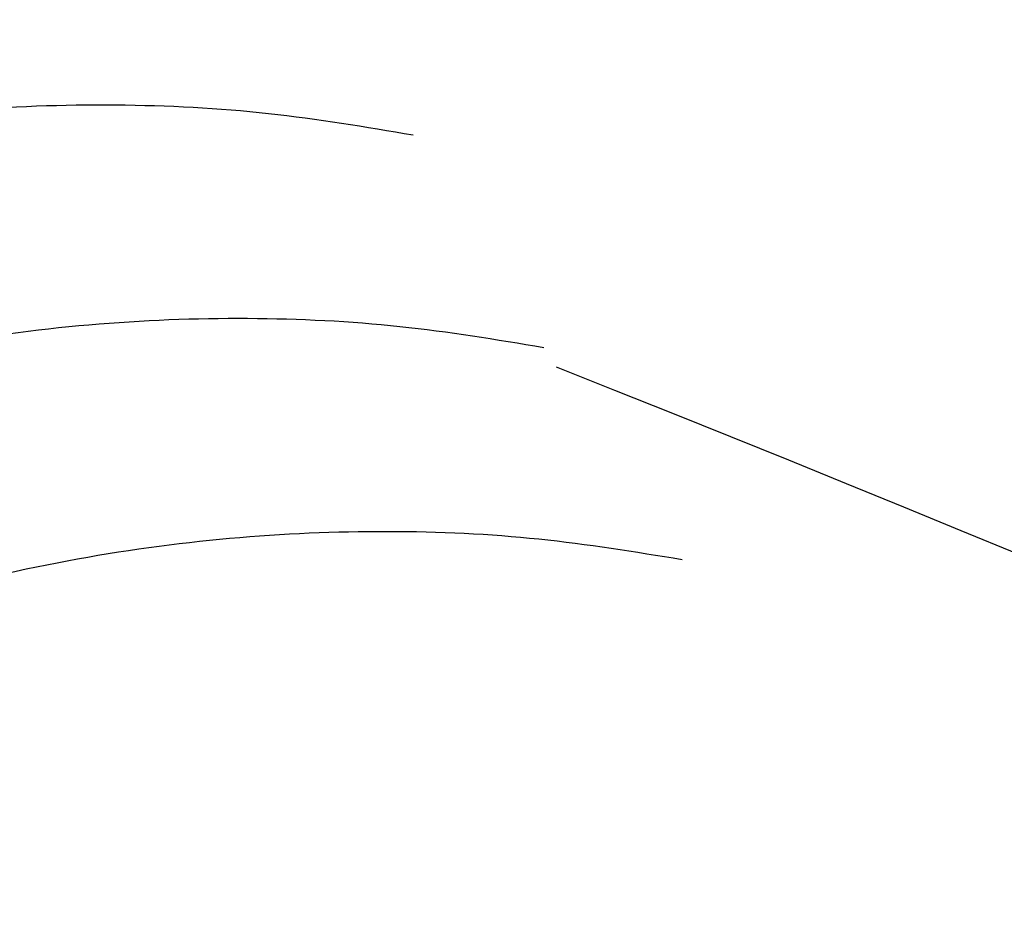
# Model space of a CAD drawing. Header units: millimetres. Extents: x -503 to 503, y -398 to 311.
# Tile 134 of 256: x -418 to -409, y 114 to 122. Entities that reach past the tile are written whole.
import ezdxf

# ---------------------------------------------------------------- set-up
doc = ezdxf.new("R2010")
doc.units = ezdxf.units.MM
doc.header["$MEASUREMENT"] = 0
doc.layers.add('IGES LEVEL 1', color=7, linetype='Continuous')

msp = doc.modelspace()

# ---------------------------------------------------------------- linework, layer by layer
at = {"layer": 'IGES LEVEL 1', "color": 9}
for points, knots in [([(-263.6698, -46.7326, -369.8943), (-280.8046, 13.6387, -376.0415), (-294.4728, 59.721, -383.0218), (-336.8163, 134.2178, -404.7725), (-365.8893, 162.0873, -419.787), (-413.8195, 185.542, -442.0312)], [0.0591949, 0.0591949, 0.0591949, 0.0591949, 0.5, 0.5, 0.9527858, 0.9527858, 0.9527858, 0.9527858]), ([(-267.9869, -46.1938, -357.7513), (-284.9859, 10.1911, -362.7735), (-298.3209, 54.4621, -369.2241), (-340.293, 127.2171, -389.764), (-369.3854, 155.133, -404.1345), (-417.8065, 178.1931, -425.0079)], [0.0605362, 0.0605362, 0.0605362, 0.0605362, 0.5, 0.5, 0.9528959, 0.9528959, 0.9528959, 0.9528959]), ([(-274.8908, -48.8362, -257.0722), (-291.6295, -14.1515, -255.7224), (-302.6302, 19.4716, -258.3475), (-341.1241, 77.0481, -269.1966), (-367.885, 101.1731, -277.3976), (-413.1064, 119.0663, -288.0167)], [0.0337163, 0.0337163, 0.0337163, 0.0337163, 0.5, 0.5, 0.946162, 0.946162, 0.946162, 0.946162])]:
    msp.add_open_spline(points, degree=3, knots=knots, dxfattribs=at)
for points, weights in [([(-432.8635, 109.5559, -293.2629), (-429.2189, 124.0696, -287.9275), (-414.4041, 121.1717, -292.8796)], [1, 0.686516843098, 0.999999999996]), ([(-431.6346, 107.6009, -288.5432), (-427.9386, 122.0881, -283.2904), (-413.2208, 119.2463, -288.4325)], [1, 0.687429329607, 0.999999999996]), ([(-430.3318, 105.6488, -283.8332), (-426.5864, 120.1115, -278.6637), (-411.9669, 117.3243, -283.995)], [1, 0.688304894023, 0.999999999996])]:
    msp.add_rational_spline(points, weights, degree=2, dxfattribs=at)

doc.saveas('drawing.dxf')
